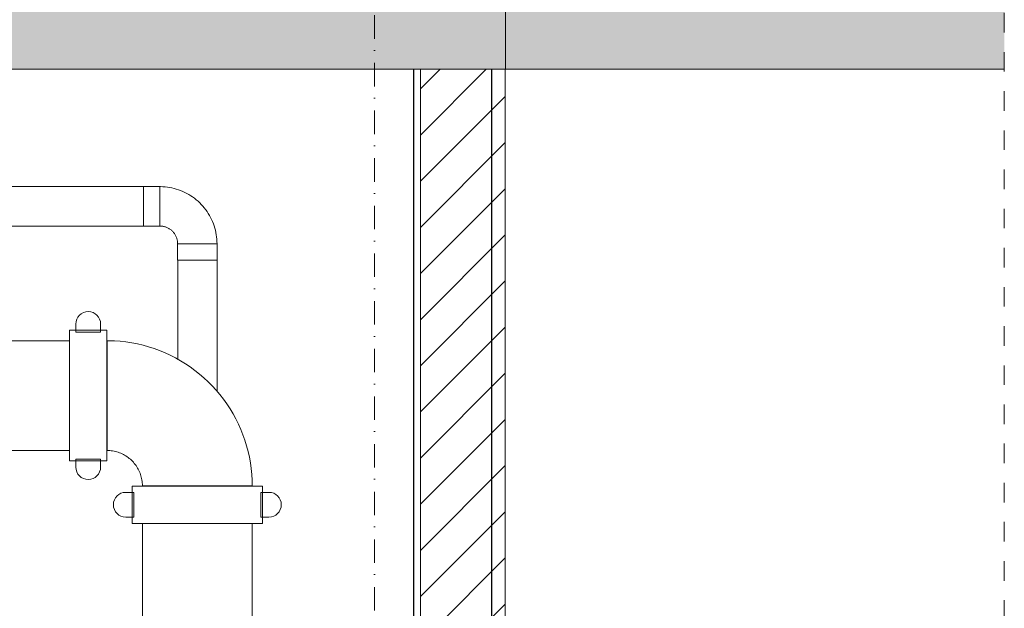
# Model space of a CAD drawing. Header units: centimetres. Extents: x -1589 to 108054, y -205274 to 31709.
# Tile 217 of 256: x 22564 to 22715, y 27619 to 27709. Entities that reach past the tile are written whole.
import ezdxf

# ---------------------------------------------------------------- set-up
doc = ezdxf.new("R2010")
doc.units = ezdxf.units.CM
doc.header["$LTSCALE"] = 0.01
doc.header["$MEASUREMENT"] = 0
doc.linetypes.add('Kropki i Kreski', pattern=[72, 36, -18, 0, -18])
doc.linetypes.add('Przerywana', pattern=[12, 6, -6])
for name, color, linetype in [('2_stropy.ISTN', 7, 'Continuous'), ('2_ściany wewnętrzne.ISTN', 7, 'Continuous'), ('4_osie.ISTN', 7, 'Continuous')]:
    doc.layers.add(name, color=color, linetype=linetype)
doc.layers.add('A-WALL', color=7, linetype='Continuous', lineweight=25)
doc.layers.add('P-PIPE', color=7, linetype='Continuous', lineweight=9)

msp = doc.modelspace()

# ---------------------------------------------------------------- hatches: boundary and pattern name
at = {"layer": '2_stropy.ISTN', "linetype": 'Continuous', "lineweight": 5}
msp.add_hatch(color=8, dxfattribs=at).paths.add_polyline_path([(22715.16588, 27701.83463), (22038.63552, 27701.83463), (22038.63552, 27736.83463), (22715.16588, 27736.83463)])
at = {"layer": '2_ściany wewnętrzne.ISTN', "linetype": 'Continuous', "lineweight": 5}
h = msp.add_hatch(dxfattribs=at)
h.set_pattern_fill('Bloczki_ceramiczne', color=8, style=0, pattern_type=2)
h.set_pattern_definition([(45, (22847.5475, 27736.8346), (-3.535534, 3.535534), [])])
h.paths.add_polyline_path([(22625.68933, 27701.83463), (22625.68933, 27381.83463), (22638.68933, 27381.83463), (22638.68933, 27701.83463)])

# ---------------------------------------------------------------- linework, layer by layer
at = {"linetype": 'Przerywana', "lineweight": 5, "ltscale": 50}
msp.add_lwpolyline([(21974.03533, 27794.47283), (22715.16588, 27794.47283), (22715.16588, 27256.83463)], dxfattribs=at)
at = {"layer": '2_stropy.ISTN', "color": 8, "linetype": 'Continuous', "lineweight": 5}
for p, q in [((22638.73097, 27736.83463), (22638.73097, 27701.83463)), ((22625.68933, 27701.83463), (22038.63552, 27701.83463)), ((22638.68933, 27701.83463), (22625.68933, 27701.83463)), ((22638.73097, 27701.83463), (22638.68933, 27701.83463)), ((22715.16588, 27701.83463), (22638.73097, 27701.83463))]:
    msp.add_line(p, q, dxfattribs=at)
at = {"layer": '2_ściany wewnętrzne.ISTN', "color": 8, "linetype": 'Continuous', "lineweight": 5}
for p, q in [((22625.68933, 27701.83463), (22625.68933, 27381.83463)), ((22638.68933, 27701.83463), (22638.68933, 27381.83463))]:
    msp.add_line(p, q, dxfattribs=at)
at = {"layer": '4_osie.ISTN', "color": 7, "linetype": 'Kropki i Kreski', "lineweight": 5, "ltscale": 10}
msp.add_line((22618.63552, 27936.41131), (22618.63552, 27436.83463), dxfattribs=at)
at = {"layer": 'A-WALL'}
for p, q in [((22624.63552, 27701.83463), (22624.63552, 27381.83463)), ((22636.63552, 27381.83463), (22636.63552, 27701.83463))]:
    msp.add_line(p, q, dxfattribs=at)
at = {"layer": 'P-PIPE', "color": 142, "true_color": 0x0080c0}
for p, q in [((22583.24349, 27683.84963), (22525.43552, 27683.84963)), ((22585.75809, 27683.85088), (22583.24349, 27683.85088)), ((22583.24349, 27683.85088), (22583.24349, 27680.83463)), ((22583.24349, 27683.44712), (22583.24349, 27683.7469)), ((22583.24349, 27682.96759), (22583.24349, 27683.4457)), ((22583.24349, 27682.34282), (22583.24349, 27682.96656)), ((22585.75809, 27680.83463), (22585.75809, 27683.85088)), ((22585.75809, 27683.85088), (22585.75809, 27680.83463)), ((22583.24349, 27681.61531), (22583.24349, 27682.34213)), ((22583.24349, 27680.05429), (22583.24349, 27681.61497)), ((22583.24349, 27680.83463), (22583.24349, 27677.81838)), ((22583.24349, 27679.32713), (22583.24349, 27680.05395)), ((22585.75809, 27677.81838), (22585.75809, 27680.83463)), ((22585.75809, 27680.83463), (22585.75809, 27677.81838)), ((22583.24349, 27678.7027), (22583.24349, 27679.32645)), ((22583.24349, 27678.22357), (22583.24349, 27678.70168)), ((22583.24349, 27677.92237), (22583.24349, 27678.22215)), ((22525.43552, 27677.81963), (22583.24349, 27677.81963)), ((22583.24349, 27677.81838), (22585.75809, 27677.81838)), ((22588.48224, 27675.09423), (22588.48224, 27672.57963)), ((22591.49849, 27675.09423), (22588.48224, 27675.09423)), ((22588.48224, 27675.09423), (22591.49849, 27675.09423)), ((22594.51474, 27675.09423), (22591.49849, 27675.09423)), ((22591.49849, 27675.09423), (22594.51474, 27675.09423)), ((22594.51474, 27672.57963), (22594.51474, 27675.09423)), ((22588.48224, 27672.57963), (22591.49849, 27672.57963)), ((22588.48349, 27672.57963), (22588.48349, 27657.30838)), ((22588.886, 27672.57963), (22588.58622, 27672.57963)), ((22589.36553, 27672.57963), (22588.88742, 27672.57963)), ((22589.9903, 27672.57963), (22589.36656, 27672.57963)), ((22590.71781, 27672.57963), (22589.99099, 27672.57963)), ((22592.27883, 27672.57963), (22590.71815, 27672.57963)), ((22591.49849, 27672.57963), (22594.51474, 27672.57963)), ((22593.00599, 27672.57963), (22592.27917, 27672.57963)), ((22593.63041, 27672.57963), (22593.00667, 27672.57963)), ((22594.10955, 27672.57963), (22593.63144, 27672.57963)), ((22594.41075, 27672.57963), (22594.11097, 27672.57963)), ((22594.51349, 27652.41152), (22594.51349, 27672.57963))]:
    msp.add_line(p, q, dxfattribs=at)
at = {"layer": 'P-PIPE', "color": 5, "true_color": 0x0000ff}
for p, q in [((22577.63009, 27661.84223), (22571.91509, 27661.84223)), ((22571.91509, 27661.84223), (22571.91509, 27641.82703)), ((22572.86759, 27662.79473), (22572.86759, 27661.57764)), ((22572.86759, 27661.57764), (22576.67759, 27661.57764)), ((22576.67759, 27661.57764), (22576.67759, 27662.79473)), ((22577.63009, 27641.82703), (22577.63009, 27661.84223)), ((22571.91509, 27660.24963), (22501.86295, 27660.24963)), ((22577.65549, 27651.83463), (22577.65549, 27660.24838)), ((22577.65549, 27660.24838), (22577.65549, 27651.83463)), ((22577.65549, 27643.42088), (22577.65549, 27651.83463)), ((22577.65549, 27651.83463), (22577.65549, 27643.42088)), ((22501.86295, 27643.41963), (22571.91509, 27643.41963)), ((22576.67759, 27642.09162), (22572.86759, 27642.09162)), ((22572.86759, 27642.09162), (22572.86759, 27640.87453)), ((22576.67759, 27640.87453), (22576.67759, 27642.09162)), ((22571.91509, 27641.82703), (22577.63009, 27641.82703)), ((22581.49089, 27637.96623), (22581.49089, 27632.25123)), ((22601.50609, 27637.96623), (22581.49089, 27637.96623)), ((22591.49849, 27637.99163), (22583.08474, 27637.99163)), ((22583.08474, 27637.99163), (22591.49849, 27637.99163)), ((22599.91224, 27637.99163), (22591.49849, 27637.99163)), ((22591.49849, 27637.99163), (22599.91224, 27637.99163)), ((22601.50609, 27632.25123), (22601.50609, 27637.96623)), ((22581.75548, 27637.01373), (22580.53839, 27637.01373)), ((22581.75548, 27633.20373), (22581.75548, 27637.01373)), ((22602.45859, 27637.01373), (22601.2415, 27637.01373)), ((22601.2415, 27637.01373), (22601.2415, 27633.20373)), ((22580.53839, 27633.20373), (22581.75548, 27633.20373)), ((22601.2415, 27633.20373), (22602.45859, 27633.20373)), ((22581.49089, 27632.25123), (22601.50609, 27632.25123)), ((22583.08349, 27632.25123), (22583.08349, 27612.9868)), ((22599.91349, 27507.40673), (22599.91349, 27632.25123))]:
    msp.add_line(p, q, dxfattribs=at)
at = {"layer": 'P-PIPE', "color": 142, "true_color": 0x0080c0, "flags": 128}
for points in [[(22594.51474, 27675.09423), (22594.50773, 27675.4444), (22594.48673, 27675.79402), (22594.45177, 27676.14251), (22594.40289, 27676.48933), (22594.34019, 27676.83391), (22594.26375, 27677.17571), (22594.17371, 27677.51418), (22594.07021, 27677.84878), (22593.95341, 27678.17897), (22593.8235, 27678.50423), (22593.68068, 27678.82403), (22593.52519, 27679.13787), (22593.35728, 27679.44524), (22593.1772, 27679.74564), (22592.98526, 27680.03861), (22592.78176, 27680.32366), (22592.56702, 27680.60035), (22592.34139, 27680.86823), (22592.10522, 27681.12688), (22591.8589, 27681.37587), (22591.60283, 27681.61481), (22591.3374, 27681.84332), (22591.06304, 27682.06104), (22590.7802, 27682.26761), (22590.48933, 27682.4627), (22590.19088, 27682.646), (22589.88535, 27682.81723), (22589.57321, 27682.9761), (22589.25496, 27683.12236), (22588.93113, 27683.25577), (22588.60222, 27683.37613), (22588.26875, 27683.48324), (22587.93127, 27683.57693), (22587.59032, 27683.65705), (22587.24643, 27683.72347), (22586.90016, 27683.77609), (22586.55207, 27683.81481), (22586.2027, 27683.83959), (22585.85263, 27683.85037), (22585.75809, 27683.85088)], [(22585.75809, 27677.81838), (22585.86702, 27677.8162), (22585.97579, 27677.80967), (22586.0842, 27677.79879), (22586.19209, 27677.78359), (22586.29929, 27677.76408), (22586.40563, 27677.7403), (22586.51092, 27677.71229), (22586.61501, 27677.68009), (22586.71774, 27677.64376), (22586.81892, 27677.60334), (22586.91841, 27677.55891), (22587.01604, 27677.51054), (22587.11166, 27677.4583), (22587.20512, 27677.40228), (22587.29626, 27677.34257), (22587.38494, 27677.27926), (22587.47101, 27677.21246), (22587.55435, 27677.14226), (22587.63481, 27677.06879), (22587.71227, 27676.99217), (22587.78661, 27676.9125), (22587.8577, 27676.82993), (22587.92543, 27676.74458), (22587.98969, 27676.65659), (22588.05038, 27676.5661), (22588.10741, 27676.47325), (22588.16067, 27676.3782), (22588.2101, 27676.2811), (22588.2556, 27676.18209), (22588.2971, 27676.08135), (22588.33455, 27675.97903), (22588.36787, 27675.87529), (22588.39701, 27675.7703), (22588.42194, 27675.66423), (22588.4426, 27675.55725), (22588.45897, 27675.44953), (22588.47102, 27675.34123), (22588.47872, 27675.23255), (22588.48208, 27675.12364), (22588.48224, 27675.09423)]]:
    msp.add_lwpolyline(points, dxfattribs=at)
at = {"layer": 'P-PIPE', "color": 5, "true_color": 0x0000ff, "flags": 128}
for points in [[(22599.91224, 27637.99163), (22599.89443, 27638.88166), (22599.84105, 27639.77027), (22599.75218, 27640.65604), (22599.62796, 27641.53754), (22599.46858, 27642.41337), (22599.27431, 27643.28212), (22599.04546, 27644.14241), (22598.78238, 27644.99286), (22598.48551, 27645.83211), (22598.15531, 27646.65882), (22597.79232, 27647.47166), (22597.39711, 27648.26934), (22596.97032, 27649.05057), (22596.51263, 27649.81411), (22596.02478, 27650.55874), (22595.50753, 27651.28326), (22594.96173, 27651.98652), (22594.38824, 27652.66739), (22593.78798, 27653.32478), (22593.16191, 27653.95765), (22592.51104, 27654.56497), (22591.8364, 27655.14577), (22591.13908, 27655.69914), (22590.42018, 27656.22417), (22589.68086, 27656.72004), (22588.92231, 27657.18595), (22588.14573, 27657.62115), (22587.35236, 27658.02494), (22586.54349, 27658.39669), (22585.72039, 27658.73579), (22584.8844, 27659.04171), (22584.03684, 27659.31395), (22583.17907, 27659.55208), (22582.31246, 27659.75572), (22581.4384, 27659.92454), (22580.5583, 27660.05827), (22579.67354, 27660.1567), (22578.78556, 27660.21967), (22577.89577, 27660.24708), (22577.65549, 27660.24838)], [(22577.65549, 27643.42088), (22577.8726, 27643.41654), (22578.08936, 27643.40352), (22578.30544, 27643.38184), (22578.52047, 27643.35154), (22578.73411, 27643.31266), (22578.94603, 27643.26527), (22579.15589, 27643.20944), (22579.36335, 27643.14527), (22579.56807, 27643.07285), (22579.76974, 27642.9923), (22579.96802, 27642.90375), (22580.1626, 27642.80735), (22580.35317, 27642.70324), (22580.53943, 27642.59159), (22580.72107, 27642.47259), (22580.89781, 27642.34641), (22581.06936, 27642.21327), (22581.23545, 27642.07337), (22581.39581, 27641.92695), (22581.55019, 27641.77423), (22581.69834, 27641.61545), (22581.84002, 27641.45088), (22581.97501, 27641.28078), (22582.10308, 27641.10542), (22582.22404, 27640.92507), (22582.3377, 27640.74003), (22582.44386, 27640.55059), (22582.54236, 27640.35706), (22582.63304, 27640.15975), (22582.71576, 27639.95896), (22582.79039, 27639.75503), (22582.8568, 27639.54828), (22582.91488, 27639.33904), (22582.96456, 27639.12764), (22583.00574, 27638.91443), (22583.03836, 27638.69973), (22583.06237, 27638.48391), (22583.07773, 27638.2673), (22583.08442, 27638.05025), (22583.08474, 27637.99163)]]:
    msp.add_lwpolyline(points, dxfattribs=at)
at = {"layer": 'P-PIPE', "color": 5, "true_color": 0x0000ff}
for centre, start, end in [((22574.77259, 27662.79473), 0, 180), ((22574.77259, 27640.87453), 180, 0), ((22580.53839, 27635.10873), 90, 270), ((22602.45859, 27635.10873), 270, 90)]:
    msp.add_arc(centre, 1.905, start, end, dxfattribs=at)

doc.saveas('drawing.dxf')
